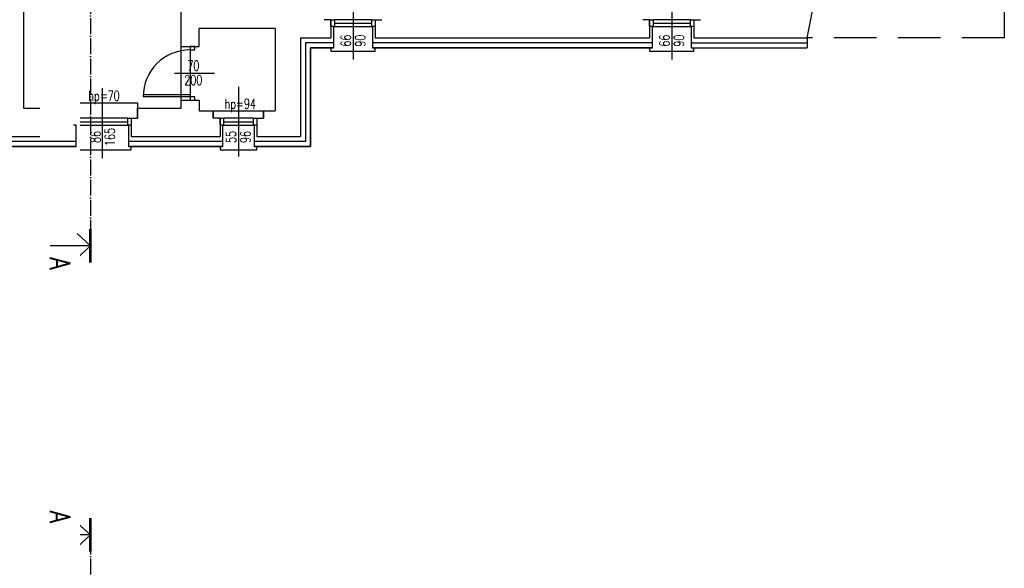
# Model space of a CAD drawing. Header units: inches. Extents: x -23201 to -18535, y -9985 to 4139.
# Tile 22 of 25: x -20002 to -18535, y -38 to 779. Entities that reach past the tile are written whole.
import ezdxf
from ezdxf.enums import TextEntityAlignment as Align

# ---------------------------------------------------------------- set-up
doc = ezdxf.new("R2010")
doc.units = ezdxf.units.IN
doc.header["$MEASUREMENT"] = 0
doc.linetypes.add('ACAD_ISO04W100', pattern=[30, 24, -3, 0, -3])
doc.linetypes.add('DASHED', pattern=[19.05, 12.7, -6.35])
for name, color, linetype in [('01 sciana', 252, 'Continuous'), ('04_stolarka_cienka', 252, 'Continuous'), ('11_opisy_tekst', 252, 'Continuous'), ('__proj_docieplenie', 252, 'BATTING'), ('__wyżej', 252, 'DASHED'), ('_stolarka', 252, 'Continuous'), ('P_linia przekroju', 252, 'Continuous'), ('P_opis', 252, 'Continuous')]:
    doc.layers.add(name, color=color, linetype=linetype)
doc.styles.add('OPISY POM_50', font='simplex.shx', dxfattribs={"width": 0.7, "height": 0.13})
doc.styles.get("Standard").update_dxf_attribs({"font": 'arial.ttf'})
doc.linetypes.add('BATTING', pattern='A,0.00254,-2.54,[134,ltypeshp.shx,S=2.54,R=0,X=-2.54,Y=0],-5.08,[134,ltypeshp.shx,S=2.54,R=180,X=2.54,Y=0],-2.54', length=10.16254)

msp = doc.modelspace()

# ---------------------------------------------------------------- linework, layer by layer
at = {"layer": '01 sciana'}
for p, q in [((-18828.6, 752.4), (-18584.7, 1958.4)), ((-19996.7, 1159.4), (-19996.7, 647.4)), ((-19538.3, 779.4), (-19548.7, 779.4)), ((-19538.3, 779.4), (-19538.3, 752.4)), ((-19472.3, 779.4), (-19472.3, 752.4)), ((-19472.3, 779.4), (-19462.7, 779.4)), ((-19472.3, 779.4), (-19472.3, 752.4)), ((-19063.3, 779.4), (-19073.7, 779.4)), ((-19063.3, 779.4), (-19063.3, 752.4)), ((-18997.3, 779.4), (-18987.7, 779.4)), ((-18997.3, 779.4), (-18997.3, 752.4)), ((-19621.7, 766.4), (-19734.7, 766.4)), ((-19734.7, 739.4), (-19734.7, 766.4)), ((-19621.7, 766.4), (-19621.7, 643.4)), ((-19583.7, 752.4), (-19538.3, 752.4)), ((-19583.7, 752.4), (-19583.7, 605.4)), ((-19472.3, 752.4), (-19063.3, 752.4)), ((-18997.3, 752.4), (-18828.6, 752.4)), ((-19761.7, 739.4), (-19734.7, 739.4)), ((-19996.7, 647.4), (-19932.6, 647.4)), ((-19932.6, 647.4), (-19932.6, 632.4)), ((-19932.6, 632.4), (-19932.6, 647.4)), ((-19826.6, 647.4), (-19761.7, 647.4)), ((-19826.6, 647.4), (-19826.6, 632.4)), ((-19826.6, 632.4), (-19826.6, 647.4)), ((-19761.7, 659.4), (-19734.7, 659.4)), ((-19734.7, 659.4), (-19734.7, 643.4)), ((-19922.2, 632.4), (-19932.6, 632.4)), ((-19922.2, 632.4), (-19922.2, 605.4)), ((-19836.2, 632.4), (-19836.2, 605.4)), ((-19836.2, 632.4), (-19826.6, 632.4)), ((-19836.2, 632.4), (-19836.2, 605.4)), ((-19734.7, 643.4), (-19714.1, 643.4)), ((-19714.1, 643.4), (-19714.1, 632.4)), ((-19714.1, 632.4), (-19714.1, 643.4)), ((-19703.7, 632.4), (-19714.1, 632.4)), ((-19703.7, 632.4), (-19703.7, 605.4)), ((-19648.7, 632.4), (-19648.7, 605.4)), ((-19648.7, 632.4), (-19639.1, 632.4)), ((-19648.7, 632.4), (-19648.7, 605.4)), ((-19639.1, 643.4), (-19621.7, 643.4)), ((-19639.1, 643.4), (-19639.1, 632.4)), ((-19639.1, 632.4), (-19639.1, 643.4)), ((-20038.7, 605.4), (-19922.2, 605.4)), ((-19836.2, 605.4), (-19719.7, 605.4)), ((-19734.7, 605.4), (-19703.7, 605.4)), ((-19648.7, 605.4), (-19583.7, 605.4))]:
    msp.add_line(p, q, dxfattribs=at)
msp.add_lwpolyline([(-19761.7, 647.4), (-19761.7, 1129.4)], dxfattribs=at)
at = {"layer": '04_stolarka_cienka'}
for p, q in [((-19505.3, 824.2), (-19505.3, 720)), ((-19030.3, 824.2), (-19030.3, 720)), ((-19477.3, 779.4), (-19533.3, 779.4)), ((-19002.3, 779.4), (-19058.3, 779.4)), ((-19533.3, 774.4), (-19477.3, 774.4)), ((-19533.3, 769.4), (-19477.3, 769.4)), ((-19058.3, 774.4), (-19002.3, 774.4)), ((-19058.3, 769.4), (-19002.4, 769.4)), ((-19879.2, 677.2), (-19879.2, 573)), ((-19676.2, 679.5), (-19676.2, 575.4)), ((-19841.2, 632.4), (-19917.2, 632.4)), ((-19653.7, 632.4), (-19698.7, 632.4)), ((-19917.2, 627.4), (-19841.2, 627.4)), ((-19917.2, 622.4), (-19841.2, 622.4)), ((-19698.7, 627.4), (-19653.7, 627.4)), ((-19698.7, 622.4), (-19653.7, 622.4))]:
    msp.add_line(p, q, dxfattribs=at)
for points in [[(-19533.3, 769.4), (-19538.3, 769.4), (-19538.3, 779.4), (-19533.3, 779.4)], [(-19472.3, 769.4), (-19477.3, 769.4), (-19477.3, 779.4), (-19472.3, 779.4)], [(-19058.3, 769.4), (-19063.3, 769.4), (-19063.3, 779.4), (-19058.3, 779.4)], [(-18997.3, 769.4), (-19002.3, 769.4), (-19002.3, 779.4), (-18997.3, 779.4)], [(-19917.2, 622.4), (-19922.2, 622.4), (-19922.2, 632.4), (-19917.2, 632.4)], [(-19836.2, 622.4), (-19841.2, 622.4), (-19841.2, 632.4), (-19836.2, 632.4)], [(-19698.7, 622.4), (-19703.7, 622.4), (-19703.7, 632.4), (-19698.7, 632.4)], [(-19648.7, 622.4), (-19653.7, 622.4), (-19653.7, 632.4), (-19648.7, 632.4)]]:
    msp.add_lwpolyline(points, close=True, dxfattribs=at)
for points in [[(-19538.3, 737.4), (-19538.3, 732.4), (-19472.3, 732.4), (-19472.3, 737.4)], [(-19063.3, 737.4), (-19063.3, 732.4), (-18997.3, 732.4), (-18997.3, 737.4)], [(-19932.6, 647.4), (-19932.6, 655.4), (-19826.6, 655.4), (-19826.6, 647.4)], [(-19714.1, 643.4), (-19714.1, 643.4), (-19639.1, 643.4), (-19639.1, 643.4)], [(-19922.2, 590.4), (-19922.2, 585.4), (-19836.2, 585.4), (-19836.2, 590.4)], [(-19703.7, 590.4), (-19703.7, 585.4), (-19648.7, 585.4), (-19648.7, 590.4)]]:
    msp.add_lwpolyline(points, dxfattribs=at)
at = {"layer": '__proj_docieplenie', "linetype": 'Continuous'}
for points in [[(-19648.7, 622.4), (-19652.7, 622.4), (-19652.7, 590.4), (-19583.7, 590.4), (-19568.7, 590.4), (-19568.7, 737.4), (-19568.7, 737.4), (-19538.3, 737.4), (-19534.3, 737.4), (-19534.3, 769.4), (-19538.3, 769.4)], [(-19472.3, 769.4), (-19476.3, 769.4), (-19476.3, 737.4), (-19063.3, 737.4), (-19059.3, 737.4), (-19059.3, 769.4), (-19063.3, 769.4)], [(-18997.3, 769.4), (-19001.3, 769.4), (-19001.3, 737.4), (-18828.6, 737.4)], [(-18828.6, 752.4), (-18828.6, 737.4)], [(-19534.3, 737.4), (-19568.7, 737.4), (-19568.7, 590.4), (-19652.7, 590.4)], [(-19059.3, 737.4), (-19476.3, 737.4)], [(-19001.3, 737.4), (-18828.6, 737.4)], [(-19836.2, 622.4), (-19840.2, 622.4), (-19840.2, 590.4), (-19703.7, 590.4), (-19699.7, 590.4), (-19699.7, 622.4), (-19703.7, 622.4)], [(-19699.7, 590.4), (-19840.2, 590.4)]]:
    msp.add_lwpolyline(points, dxfattribs=at)
at = {"layer": '__proj_docieplenie', "ltscale": 0.7}
for points in [[(-19534.3, 744.9), (-19576.2, 744.9), (-19576.2, 597.9), (-19652.7, 597.9)], [(-19059.3, 744.9), (-19476.3, 744.9)], [(-19001.3, 744.9), (-18828.6, 744.9)], [(-19699.7, 597.9), (-19840.2, 597.9)]]:
    msp.add_lwpolyline(points, dxfattribs=at)
at = {"layer": '__wyżej', "ltscale": 5}
msp.add_lwpolyline([(-18584.7, 1958.4), (-18534.7, 1958.4), (-18534.7, 752.4), (-18828.6, 752.4), (-18584.7, 1958.4)], dxfattribs=at)
at = {"layer": '_stolarka'}
for p, q in [((-19748.2, 734.4), (-19748.2, 664.4)), ((-19711.8, 699.4), (-19771.8, 699.4)), ((-19748.2, 664.4), (-19818.2, 664.4)), ((-19748.2, 667.4), (-19818.1, 667.4))]:
    msp.add_line(p, q, dxfattribs=at)
at = {"layer": '_stolarka', "flags": 128}
for points in [[(-19741.2, 734.4), (-19741.2, 739.4), (-19748.2, 739.4), (-19748.2, 734.4), (-19741.2, 734.4)], [(-19741.2, 659.4), (-19741.2, 664.4), (-19748.2, 664.4), (-19748.2, 659.4), (-19741.2, 659.4)]]:
    msp.add_lwpolyline(points, dxfattribs=at)
at = {"layer": '_stolarka'}
msp.add_arc((-19748.2, 664.4), 70, 90, 180, dxfattribs=at)
at = {"layer": 'P_linia przekroju', "linetype": 'ACAD_ISO04W100'}
for p, q in [((-19897, 2136.4), (-19897, 417.3)), ((-19897, 36.4), (-19897, -1682.7))]:
    msp.add_line(p, q, dxfattribs=at)
at = {"layer": 'P_linia przekroju'}
for q in [(-19916.7, 29.6), (-19957, 11.4), (-19916.7, -6.8)]:
    msp.add_line((-19897, 11.4), q, dxfattribs=at)
at = {"layer": 'P_linia przekroju', "const_width": 4}
for points in [[(-19897, 417.3), (-19897, 467.3)], [(-19897, 36.4), (-19897, -13.6)]]:
    msp.add_lwpolyline(points, dxfattribs=at)

# ---------------------------------------------------------------- texts
at = {"layer": '11_opisy_tekst', "style": 'OPISY POM_50', "width": 0.7}
for s, p in [('66', (-19516.2, 748.3)), ('90', (-19494.7, 748.3)), ('66', (-19041.2, 748.3)), ('90', (-19019.7, 748.3)), ('86', (-19889.4, 604.6)), ('165', (-19867.9, 604.6)), ('55', (-19687.3, 604.7)), ('96', (-19665.8, 604.7))]:
    msp.add_text(s, height=15, rotation=90, dxfattribs=at).set_placement(p, align=Align.MIDDLE_CENTER)
for s, p in [('70', (-19743.4, 710.9)), ('200', (-19743.4, 689.4)), ('hp=70', (-19876.6, 666.1)), ('hp=94', (-19673.6, 654.1))]:
    msp.add_text(s, height=15, dxfattribs=at).set_placement(p, align=Align.MIDDLE_CENTER)

# ---------------------------------------------------------------- next in the draw order: texts
at = {"layer": 'P_opis', "linetype": 'Continuous', "extrusion": (0, 0, -1), "insert": (-19927.2, 28.7), "char_height": 30, "width": 1995.038, "attachment_point": 1, "text_direction": (0, 1, 0), "line_spacing_factor": 0.8, "bg_fill": 2}
msp.add_mtext('{\\Fsimplex.shx|c0;\\W0.8;A}', dxfattribs=at)

# ---------------------------------------------------------------- next in the draw order: linework, layer by layer
at = {"layer": '__proj_docieplenie', "linetype": 'Continuous'}
for points in [[(-20143.9, 762.4), (-20147.9, 762.4), (-20147.9, 730.4), (-20053.7, 730.4), (-20053.7, 730.4), (-20053.7, 605.4), (-20053.7, 590.4), (-19922.2, 590.4), (-19918.2, 590.4), (-19918.2, 622.4), (-19922.2, 622.4)], [(-19918.2, 590.4), (-20053.7, 590.4), (-20053.7, 730.4), (-20147.9, 730.4)]]:
    msp.add_lwpolyline(points, dxfattribs=at)
at = {"layer": '__proj_docieplenie', "ltscale": 0.7}
msp.add_lwpolyline([(-19918.2, 597.9), (-20046.2, 597.9), (-20046.2, 737.9), (-20147.9, 737.9)], dxfattribs=at)
at = {"layer": 'P_linia przekroju'}
for q in [(-19916.7, 460.5), (-19957, 442.3), (-19916.7, 424)]:
    msp.add_line((-19897, 442.3), q, dxfattribs=at)

# ---------------------------------------------------------------- next in the draw order: texts
at = {"layer": 'P_opis', "linetype": 'Continuous', "insert": (-19927.2, 425), "char_height": 30, "width": 1995.038, "attachment_point": 1, "rotation": 270, "line_spacing_factor": 0.8, "bg_fill": 2}
msp.add_mtext('{\\Fsimplex.shx|c0;\\W0.8;A}', dxfattribs=at)

doc.saveas('drawing.dxf')
